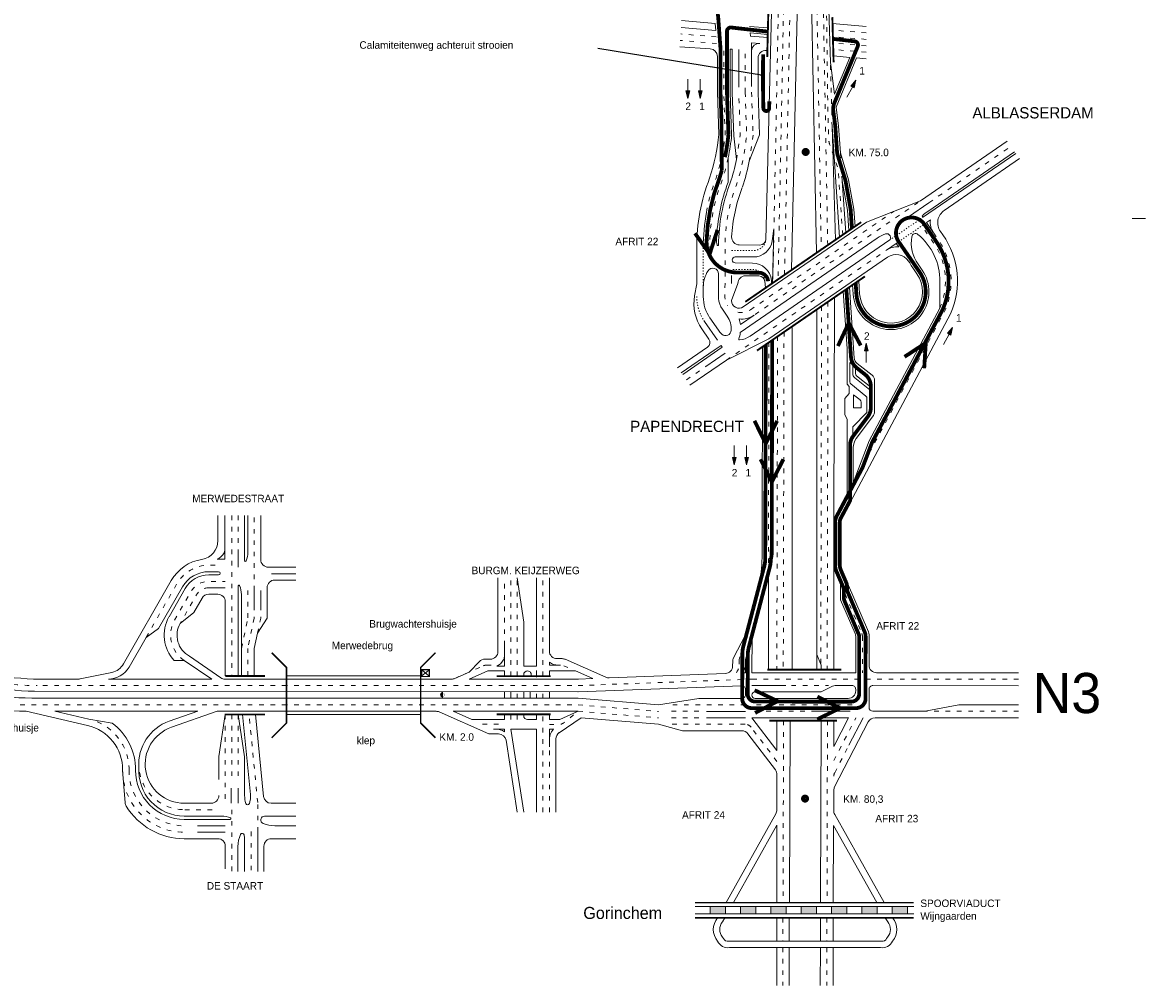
# Model space of a CAD drawing. Header units: metres. Extents: x 534 to 4572, y -2348 to -1612.
# Tile 5 of 6: x 4276 to 4572, y -2174 to -1920. Entities that reach past the tile are written whole.
import ezdxf

# ---------------------------------------------------------------- set-up
doc = ezdxf.new("R2010")
doc.units = ezdxf.units.M
doc.linetypes.add('ACAD_ISO03W100', pattern=[30, 12, -18])
doc.linetypes.add('DASHED2', pattern=[0.375, 0.25, -0.125])
doc.layers.get('0').update_dxf_attribs({"lineweight": 0})
for name, color, linetype, lineweight in [('Deelstreep 1-1', 8, 'DASHED2', 0), ('deelstrepen', 8, 'ACAD_ISO03W100', 0), ('Kader', 7, 'Continuous', 0), ('Kunstwerk', 7, 'Continuous', 0), ('RW-MARK', 7, 'Continuous', 0), ('Spoorweg solid', 7, 'Continuous', 0), ('Strooi NIET', 10, 'Continuous', 0), ('Strooi WEL', 90, 'Continuous', 0), ('Text', 7, 'Continuous', 0)]:
    doc.layers.add(name, color=color, linetype=linetype, lineweight=lineweight)
doc.dimstyles.get("Standard").update_dxf_attribs({"dimtxt": 0.18, "dimasz": 0.18, "dimexe": 0.18, "dimexo": 0.0625, "dimgap": 0.09, "dimtad": 0, "dimtih": 1, "dimtoh": 1, "dimdec": 4, "dimzin": 0, "dimdsep": 46, "dimtxsty": 'Standard', "dimcen": 0.09, "dimadec": 0, "dimazin": 0, "dimtfac": 1, "dimtdec": 4, "dimtofl": 0, "dimtmove": 0, "dimatfit": 3, "dimfxl": 0, "dimtolj": 1, "dimtzin": 0, "dimarcsym": 0})

# ---------------------------------------------------------------- blocks, each defined once
blk = doc.blocks.new('Pijl 2')
at = {"layer": 'Strooi NIET'}
blk.add_hatch(color=256, dxfattribs=at).paths.add_polyline_path([(-0.25, 0), (-0.75, -2), (0.25, -2)])
blk.add_line((-0.25, -2), (-0.25, -5.09), dxfattribs=at)
blk.add_lwpolyline([(-0.75, -2), (-0.25, 0), (0.25, -2)], close=True, dxfattribs=at)

msp = doc.modelspace()

# ---------------------------------------------------------------- hatches: boundary and pattern name
at = {"layer": 'Spoorweg solid'}
h = msp.add_hatch(color=256, dxfattribs=at)
h.paths.add_polyline_path([(4461.16, -2153.56), (4457.16, -2153.56), (4457.16, -2155.56), (4461.16, -2155.56)])
h.paths.add_polyline_path([(4469.16, -2155.56), (4469.16, -2153.56), (4465.16, -2153.56), (4465.16, -2155.56)])
h.paths.add_polyline_path([(4473.16, -2153.56), (4473.16, -2155.56), (4477.16, -2155.56), (4477.16, -2153.56)])
h.paths.add_polyline_path([(4481.16, -2153.56), (4481.16, -2155.56), (4485.16, -2155.56), (4485.16, -2153.56)])
h.paths.add_polyline_path([(4489.16, -2153.56), (4489.16, -2155.56), (4493.16, -2155.56), (4493.16, -2153.56)])
h.paths.add_polyline_path([(4501.16, -2155.56), (4501.16, -2153.56), (4497.16, -2153.56), (4497.16, -2155.56)])
h.paths.add_polyline_path([(4505.16, -2153.56), (4505.16, -2155.56), (4509.16, -2155.56), (4509.16, -2153.56)])

# ---------------------------------------------------------------- linework, layer by layer
at = {"layer": 'Deelstreep 1-1', "linetype": 'ACAD_ISO03W100', "ltscale": 0.025}
for p, q in [((4513.35, -1971.69), (4504.26, -1977.94)), ((4506.22, -1978.65), (4514.17, -1973.19)), ((4455.31, -1979.81), (4455.31, -1990.21))]:
    msp.add_line(p, q, dxfattribs=at)
at = {"layer": 'Deelstreep 1-1', "linetype": 'ACAD_ISO03W100', "ltscale": 0.025, "flags": 128}
for points in [[(4462.77, -1980.55), (4468.55, -1980.55, 0.373797), (4471.82, -1977.71)], [(4471.56, -1988.56, 0.388632), (4468.28, -1985.55), (4462.74, -1985.55)]]:
    msp.add_lwpolyline(points, format="xyb", dxfattribs=at)
at = {"layer": 'Deelstreep 1-1', "linetype": 'ACAD_ISO03W100', "ltscale": 0.025}
msp.add_arc((4465.29, -1992.64), 11.7, 180, 214.5099, dxfattribs=at)
at = {"layer": 'deelstrepen', "linetype": 'ACAD_ISO03W100', "ltscale": 0.1}
for p, q in [((4476.54, -1914.06), (4475.04, -1988.14)), ((4476.73, -1986.97), (4478.23, -1914.06)), ((4485.26, -1914.06), (4486.43, -1980.3)), ((4488.13, -1979.13), (4486.94, -1914.06)), ((4475.1, -1917.88), (4473.65, -1989.09)), ((4458.7, -1924.21), (4449.36, -1923.42)), ((4498.24, -1923.14), (4489.45, -1922.41)), ((4498.24, -1924.84), (4489.49, -1924.11)), ((4458.81, -1925.92), (4449.25, -1925.12)), ((4466.37, -1938.84), (4466.37, -1927.5)), ((4498.24, -1926.55), (4489.54, -1925.82)), ((4498.24, -1928.25), (4489.58, -1927.52)), ((4489.28, -1947.85), (4488.83, -1930.95)), ((4468.06, -1938.79), (4468.43, -1950.1)), ((4491.96, -1962.15), (4491.46, -1954.79)), ((4468.95, -1997.41), (4512.59, -1967.41)), ((4467.75, -1996.18), (4505.46, -1970.25)), ((4486.5, -1995.24), (4486.3, -2091.12)), ((4488.2, -1994.07), (4487.99, -2091.12)), ((4476.6, -2002.04), (4476.41, -2091.12)), ((4472.63, -2004.77), (4472.5, -2065.39)), ((4474.91, -2003.21), (4474.71, -2091.12)), ((4450.85, -2014.66), (4455.96, -2011.15)), ((4330.97, -2050.43), (4330.97, -2092.77)), ((4332.66, -2050.43), (4332.66, -2060.07)), ((4336.9, -2070.21), (4336.9, -2050.43)), ((4402.86, -2084.67), (4402.86, -2066.92)), ((4404.56, -2092.81), (4404.56, -2066.92)), ((4406.26, -2092.81), (4406.26, -2066.92)), ((4413.04, -2092.81), (4413.04, -2066.92)), ((4335.21, -2070.21), (4335.21, -2077.49)), ((4336.9, -2074.21), (4336.9, -2077.49)), ((4338.6, -2074.21), (4338.6, -2077.49)), ((4333.51, -2085.49), (4335.21, -2077.49)), ((4336.9, -2077.49), (4335.21, -2085.49)), ((4337.73, -2081.49), (4338.6, -2077.49)), ((4468.17, -2081.92), (4466.46, -2088.44)), ((4335.21, -2085.49), (4335.21, -2092.77)), ((4389.77, -2093.44), (4397.39, -2090.07)), ((4398.2, -2089.9), (4399.41, -2089.9)), ((4418.5, -2090.07), (4420.67, -2091.03)), ((4422.33, -2095.31), (4468.14, -2093.61)), ((4538.41, -2093.61), (4468.14, -2093.61)), ((4345.38, -2095.31), (4279.68, -2095.31)), ((4478.56, -2095.31), (4488.29, -2095.31)), ((4406.26, -2098.66), (4406.26, -2096.91)), ((4411.34, -2098.66), (4411.34, -2096.91)), ((4413.04, -2098.66), (4413.04, -2096.92)), ((4422.33, -2100.4), (4443.54, -2102.13)), ((4422.33, -2102.09), (4443.54, -2103.82)), ((4466.45, -2100.4), (4445.54, -2100.4)), ((4454.15, -2102.09), (4445.54, -2102.09)), ((4494.09, -2102.09), (4468.14, -2102.09)), ((4329.27, -2102.94), (4329.27, -2126.34)), ((4332.66, -2102.94), (4332.66, -2120.34)), ((4337.8, -2126.18), (4335.52, -2102.94)), ((4397.12, -2105.52), (4402.86, -2105.52)), ((4406.26, -2104.26), (4406.26, -2102.89)), ((4413.04, -2128.66), (4413.04, -2102.89)), ((4454.15, -2103.82), (4445.54, -2103.82)), ((4466.33, -2105.51), (4445.54, -2105.51)), ((4476.48, -2104.59), (4476.35, -2152.56)), ((4488.06, -2104.59), (4487.94, -2152.56)), ((4489.73, -2115.06), (4495.55, -2103.8)), ((4474.72, -2115.29), (4467.92, -2106.31)), ((4489.97, -2118.29), (4493.72, -2111.05)), ((4414.74, -2128.66), (4414.74, -2111.88)), ((4337.8, -2133.84), (4337.8, -2126.18)), ((4325.79, -2128.04), (4318.44, -2128.04)), ((4336.1, -2133.84), (4336.1, -2144.39)), ((4476.31, -2156.56), (4476.29, -2162.76)), ((4487.9, -2156.56), (4487.88, -2162.76)), ((4476.29, -2164.43), (4476.27, -2174.43)), ((4487.88, -2164.43), (4487.86, -2174.43))]:
    msp.add_line(p, q, dxfattribs=at)
at = {"layer": 'deelstrepen', "linetype": 'ACAD_ISO03W100', "ltscale": 0.1, "flags": 128}
for points in [[(4345.38, -2100.4), (4277.5, -2100.4, -0.090262), (4256.36, -2096.55, -0.025047), (4250.85, -2094.15, -0.08775), (4234.03, -2081.75), (4179.88, -2024.83, 0.078307), (4130.47, -1986.95), (4058.59, -1947.89, 0.047368), (4023.81, -1933.06), (3945.11, -1907.99), (3908.42, -1895.89, -0.306108), (3881.03, -1860.46), (3874.91, -1764.97)], [(4456.14, -1970.45, -0.046747), (4458.69, -1961.42, 0.054066), (4461.09, -1950.01), (4460.71, -1938.84), (4460.71, -1927.41)], [(4466.37, -1938.84), (4466.74, -1950.15, -0.057357), (4464.05, -1963.22, 0.094673), (4461.06, -1979.7), (4461.06, -1984.85), (4461.03, -1992.24), (4461.03, -1993.05, 0.126781), (4461.77, -1995.07)], [(4461.87, -1956.09, -0.027372), (4460.29, -1961.99, 0.093929), (4457.01, -1979.8)], [(4517.67, -1995.78, 0.271904), (4515.66, -1978.01), (4512.92, -1974.04)], [(4494.87, -2041.86), (4519, -1996.48, 0.265246), (4517.07, -1977.4), (4516.05, -1975.91)], [(4308.37, -2082.63), (4316.5, -2068.44, -0.268837), (4324.91, -2063.56), (4327.11, -2063.56)], [(4318.37, -2088.67, -0.393623), (4315.89, -2078.05), (4320.18, -2070.55, -0.268837), (4324.91, -2067.81), (4329.27, -2067.81)], [(4324.91, -2069.51, 0.268837), (4321.66, -2071.4), (4317.37, -2078.89)], [(4414.73, -2105.56), (4417.25, -2105.56, 0.168762), (4418.49, -2105.13), (4422.33, -2102.09)]]:
    msp.add_lwpolyline(points, format="xyb", dxfattribs=at)
for points in [[(4464.08, -1956.56), (4465.04, -1950.21), (4464.67, -1938.9)], [(4468.43, -1950.1), (4467.45, -1957)], [(4514.82, -1967.94), (4536.41, -1953.09)], [(4461.39, -2009.47), (4468.19, -2004.79), (4503.64, -1980.43)], [(4420.63, -2095.31), (4369.05, -2095.31), (4343.68, -2095.31)], [(4420.63, -2100.4), (4369.05, -2100.4), (4343.68, -2100.4)], [(4494.54, -2100.4), (4468.14, -2100.4)], [(4538.41, -2102.1), (4513.79, -2102.1)], [(4330.97, -2102.94), (4330.97, -2120.34)], [(4330.97, -2128.04), (4330.97, -2144.39)]]:
    msp.add_lwpolyline(points, dxfattribs=at)
at = {"layer": 'deelstrepen', "linetype": 'ACAD_ISO03W100', "ltscale": 0.1}
msp.add_lwpolyline([(4489.78, -2051.42), (4489.77, -2064.3)], dxfattribs=at)
for points in [[(4491.53, -2068.37), (4497.11, -2081.54, -0.10082), (4497.27, -2082.33), (4497.27, -2091.92)], [(4466.47, -2081.92), (4464.76, -2088.44), (4464.76, -2089.62, -0.15414), (4464.03, -2091.92)], [(4293.27, -2104.15, -0.351626), (4303.89, -2117.62, 0.416706), (4318.44, -2132.29)]]:
    msp.add_lwpolyline(points, format="xyb", dxfattribs=at)
for centre, radius, start, end in [((4465.31, -1992.63), 4.3, 258.6849, 304.5099), ((4398.2, -2091.9), 2, 90, 113.8704), ((4279.68, -2035.31), 60, 249.6603, 270), ((4466.33, -2107.51), 2, 37.1511, 90), ((4318.44, -2117.74), 16.25, 179.5129, 270), ((4318.44, -2116.04), 12, 175.9381, 270), ((4491.74, -2119.21), 2, 152.6347, 179.7665)]:
    msp.add_arc(centre, radius, start, end, dxfattribs=at)
at = {"layer": 'Kader', "color": 253}
msp.add_line((4568.41, -1972.14), (4571.94, -1972.14), dxfattribs=at)
at = {"layer": 'Kunstwerk'}
for p, q in [((4345.38, -2092.77), (4380.8, -2092.77)), ((4345.38, -2102.94), (4380.8, -2102.94))]:
    msp.add_line(p, q, dxfattribs=at)
for points, const_width in [([(4472.49, -1916.71), (4472.17, -1929.47)], 0.5), ([(4489.35, -1918.99), (4489.68, -1930.93)], 0.5), ([(4466.39, -1994.08), (4496.96, -1973.06)], 0.5), ([(4469.48, -2006.94), (4497.93, -1987.38)], 0.5), ([(4341.51, -2109.07), (4345.38, -2105.2), (4345.38, -2090.51), (4341.51, -2086.64)], 0.4), ([(4384.67, -2086.64), (4380.8, -2090.51), (4380.8, -2105.2), (4384.67, -2109.07)], 0.4), ([(4491.74, -2091.12), (4472.2, -2091.12)], 0.5), ([(4329.27, -2092.77), (4339.75, -2092.77)], 0.5), ([(4400.86, -2092.81), (4415.04, -2092.81)], 0.5), ([(4339.75, -2102.94), (4329.12, -2102.94)], 0.5), ([(4400.86, -2102.89), (4415.04, -2102.89)], 0.5), ([(4490.57, -2104.59), (4472.72, -2104.59)], 0.5), ([(4453.16, -2156.56), (4510.81, -2156.56)], 0.4)]:
    msp.add_lwpolyline(points, dxfattribs=dict(at, const_width=const_width))
msp.add_lwpolyline([(4453.16, -2152.56, 0.4, 0.4, 0), (4510.81, -2152.56, 0.4, 0.4, 0)], format="xyseb", dxfattribs=at)
at = {"layer": 'RW-MARK'}
for p, q in [((4473.41, -1914.06), (4471.82, -1977.71)), ((4458.59, -1922.5), (4449.48, -1921.73)), ((4458.48, -1920.65), (4449.61, -1919.91)), ((4458.48, -1920.65), (4458.59, -1922.5)), ((4472.37, -1921.82), (4467.53, -1921.41)), ((4498.24, -1921.44), (4489.4, -1920.7)), ((4472.32, -1923.52), (4467.68, -1923.13)), ((4467.68, -1923.13), (4467.75, -1923.99)), ((4472.3, -1924.37), (4467.75, -1923.99)), ((4457.15, -1927.33), (4449.13, -1926.81)), ((4462.41, -1938.85), (4462.41, -1927.44)), ((4462.41, -1927.44), (4462.97, -1927.44)), ((4462.97, -1938.96), (4462.97, -1927.44)), ((4464.67, -1937.43), (4464.67, -1927.51)), ((4470.23, -1925.9), (4468.06, -1925.72)), ((4468.06, -1937.32), (4468.06, -1925.72)), ((4472.22, -1927.77), (4471.92, -1927.74)), ((4459.02, -1938.84), (4459.02, -1929.33)), ((4469.76, -1938.73), (4469.76, -1929.74)), ((4493.93, -1929.59), (4489.63, -1929.23)), ((4493.93, -1929.59), (4489.9, -1939.34)), ((4495.71, -1929.74), (4490.34, -1942.74)), ((4498.24, -1929.95), (4495.71, -1929.74)), ((4459.02, -1938.78), (4459.4, -1949.9)), ((4462.97, -1938.96), (4463.34, -1950.26)), ((4469.76, -1938.73), (4470.13, -1950.04)), ((4464.08, -1956.56), (4463.34, -1950.26)), ((4470.13, -1950.04), (4467.45, -1957)), ((4514.51, -1970.21), (4537.4, -1954.47)), ((4461.9, -1962.51), (4461.87, -1956.09)), ((4513.35, -1971.69), (4537.73, -1954.93)), ((4512.58, -1967.41), (4498.32, -1973.1)), ((4514.82, -1967.94), (4509.44, -1971.63)), ((4514.17, -1973.19), (4515.2, -1972.48)), ((4465.86, -1995.41), (4498.32, -1973.1)), ((4473.5, -1977.95), (4473.94, -1974.85)), ((4473.94, -1974.85), (4473.56, -1989.15)), ((4516.05, -1975.91), (4514.17, -1973.19)), ((4467.64, -2003.12), (4504.26, -1977.94)), ((4453.59, -1979.8), (4453.59, -1989.37)), ((4470.23, -1979.09), (4464.79, -1979.05)), ((4503.64, -1980.43), (4506.22, -1978.65)), ((4506.85, -1979.56), (4506.22, -1978.65)), ((4463.73, -1982.21), (4468.55, -1982.25)), ((4468.28, -1983.85), (4463.73, -1983.81)), ((4472.63, -2003.8), (4503.89, -1982.31)), ((4509.45, -1983.33), (4509.76, -1983.78)), ((4459.34, -1986.7), (4459.34, -1993.18)), ((4453.59, -1989.37), (4453.03, -1992.52)), ((4455.31, -1990.21), (4455.31, -1992.68)), ((4462.73, -1993.76), (4464.43, -1989.21)), ((4471.56, -1988.56), (4471.73, -1990.41)), ((4473.26, -1988.41), (4473.34, -1989.3)), ((4517.67, -1995.78), (4517.72, -1988.71)), ((4489.9, -1992.9), (4489.77, -2051.44)), ((4460.37, -1996.03), (4461.65, -1997.89)), ((4485.24, -1996.1), (4485.24, -2091.12)), ((4457.05, -1998.32), (4459.29, -2001.58)), ((4468.71, -1997.58), (4465.11, -2000.05)), ((4454.9, -2001.19), (4456.8, -2003.95)), ((4455.65, -1999.27), (4459.05, -2004.22)), ((4478.74, -2000.57), (4478.74, -2091.12)), ((4472.63, -2003.8), (4461.39, -2009.47)), ((4448.48, -2011.49), (4456.41, -2006.04)), ((4449.88, -2013.26), (4460.33, -2006.08)), ((4455.96, -2011.15), (4461.07, -2007.64)), ((4460.01, -2005.62), (4460.33, -2006.08)), ((4470.93, -2005.94), (4470.81, -2061.56)), ((4493.26, -2015.81), (4493.26, -2006.47)), ((4451.78, -2016.08), (4461.39, -2009.47)), ((4493.97, -2015.2), (4493.97, -2010.08)), ((4494.74, -2010.69), (4493.97, -2010.08)), ((4494.74, -2013.01), (4494.74, -2010.69)), ((4495.44, -2013.01), (4495.44, -2011.24)), ((4499.5, -2016.56), (4495.71, -2013.57)), ((4493.26, -2015.81), (4493.8, -2016.41)), ((4493.8, -2016.41), (4493.8, -2018.3)), ((4498.2, -2018.95), (4494.24, -2015.75)), ((4499.23, -2017.25), (4495.27, -2014.12)), ((4499.5, -2014.79), (4499.5, -2016.56)), ((4500.49, -2014.79), (4500.49, -2023.06)), ((4492.67, -2019.57), (4493.8, -2018.3)), ((4492.67, -2023.91), (4492.67, -2019.57)), ((4494.96, -2022.08), (4494.96, -2018.63)), ((4496.66, -2019.97), (4494.96, -2018.63)), ((4498.47, -2019.5), (4498.47, -2023.27)), ((4496.93, -2022.08), (4494.96, -2022.08)), ((4496.93, -2020.53), (4496.93, -2022.08)), ((4493.27, -2025.07), (4492.67, -2023.91)), ((4493.27, -2044.37), (4493.27, -2025.07)), ((4498.47, -2023.27), (4494.73, -2027.05)), ((4500.16, -2024.07), (4495.65, -2030.16)), ((4494.73, -2027.05), (4494.73, -2029.64)), ((4494.87, -2032.54), (4494.87, -2041.86)), ((4489.77, -2051.44), (4493.03, -2045.31)), ((4329.14, -2061.99), (4329.14, -2050.43)), ((4334.36, -2050.43), (4334.36, -2062.35)), ((4335.21, -2050.43), (4335.21, -2060.11)), ((4338.6, -2062.07), (4338.6, -2050.43)), ((4332.66, -2060.07), (4332.66, -2064.07)), ((4327.11, -2061.99), (4329.14, -2061.99)), ((4340.6, -2064.07), (4347.85, -2064.07)), ((4489.77, -2064.3), (4489.75, -2091.12)), ((4489.77, -2064.3), (4491.53, -2068.37)), ((4341.48, -2065.83), (4347.85, -2065.83)), ((4401.16, -2086.34), (4401.16, -2066.92)), ((4406.26, -2066.92), (4407.95, -2078.54)), ((4411.34, -2090.16), (4411.34, -2066.92)), ((4414.73, -2086.2), (4414.73, -2066.92)), ((4472.5, -2065.39), (4468.23, -2081.67)), ((4472.5, -2065.39), (4472.5, -2091.12)), ((4491.69, -2064.46), (4498.87, -2081.11)), ((4324.91, -2069.51), (4329.27, -2069.51)), ((4332.66, -2069.02), (4332.66, -2092.77)), ((4336.9, -2074.21), (4336.9, -2070.21)), ((4338.6, -2074.21), (4338.6, -2070.21)), ((4340.3, -2069.47), (4340.3, -2077.49)), ((4342.3, -2067.47), (4347.85, -2067.47)), ((4469.83, -2069.1), (4466.53, -2081.7)), ((4491.53, -2068.37), (4491.52, -2072.65)), ((4333.51, -2071.26), (4333.51, -2092.77)), ((4491.52, -2072.65), (4495.35, -2081.54)), ((4317.37, -2078.89), (4320.99, -2075.99)), ((4337.73, -2081.49), (4340.3, -2077.49)), ((4407.95, -2090.16), (4407.95, -2078.54)), ((4311.67, -2080.29), (4308.37, -2082.63)), ((4336.9, -2085.49), (4337.73, -2081.49)), ((4499.03, -2081.9), (4499.02, -2089.92)), ((4402.86, -2084.67), (4402.86, -2090.16)), ((4466.37, -2082.12), (4463.29, -2088.01)), ((4468.17, -2082.17), (4468.14, -2091.92)), ((4495.51, -2082.33), (4495.51, -2091.92)), ((4319.8, -2087.55), (4328.08, -2093.26)), ((4336.9, -2085.49), (4336.9, -2092.77)), ((4485.24, -2087.14), (4486.36, -2089.91)), ((4318.37, -2088.67), (4315.76, -2088.67)), ((4318.37, -2088.67), (4325.75, -2093.61)), ((4393.58, -2091.76), (4396.28, -2088.96)), ((4397.72, -2088.34), (4399.16, -2088.34)), ((4400.83, -2090.16), (4402.86, -2090.16)), ((4407.95, -2090.16), (4411.34, -2090.16)), ((4414.73, -2089.9), (4414.73, -2089.16)), ((4417.69, -2089.9), (4414.73, -2089.9)), ((4418.07, -2088.2), (4416.73, -2088.2)), ((4429.63, -2093.13), (4418.88, -2088.37)), ((4463.07, -2088.93), (4463.06, -2090.13)), ((4466.46, -2088.44), (4466.45, -2091.92)), ((4486.36, -2089.91), (4486.36, -2091.12)), ((4290.51, -2093.61), (4280.41, -2093.61)), ((4290.95, -2093.57), (4299.36, -2091.82)), ((4325.75, -2093.61), (4298.42, -2093.61)), ((4380.8, -2093.61), (4329.21, -2093.61)), ((4388.96, -2093.61), (4380.8, -2093.61)), ((4382.88, -2091.33), (4381.1, -2092.77)), ((4382.93, -2092.7), (4381.18, -2091.24)), ((4393.58, -2091.76), (4389.77, -2093.44)), ((4393.58, -2093.61), (4398.46, -2091.45)), ((4422.29, -2093.61), (4393.58, -2093.61)), ((4398.46, -2091.45), (4402.86, -2091.45)), ((4402.86, -2092.81), (4402.86, -2091.45)), ((4407.95, -2092.81), (4407.95, -2092.45)), ((4411.34, -2093.07), (4411.34, -2091.33)), ((4421.64, -2091.45), (4414.73, -2091.45)), ((4414.73, -2092.81), (4414.73, -2091.45)), ((4426.19, -2093.47), (4421.64, -2091.45)), ((4422.37, -2093.61), (4426.19, -2093.47)), ((4430.52, -2093.3), (4461.14, -2092.12)), ((4466.45, -2091.92), (4465.73, -2091.92)), ((4495.51, -2091.92), (4468.14, -2091.92)), ((4538.41, -2091.92), (4501.02, -2091.92)), ((4380.8, -2096.89), (4278.96, -2096.78)), ((4465.41, -2095.41), (4422.32, -2096.93)), ((4466.45, -2096.4), (4466.45, -2097.69)), ((4468.14, -2095.31), (4477.07, -2095.31)), ((4499.02, -2096.31), (4499.02, -2101.09)), ((4538.41, -2095.35), (4500.02, -2095.31)), ((4380.8, -2098.65), (4278.23, -2098.6)), ((4422.24, -2096.93), (4380.8, -2096.88)), ((4422.34, -2098.66), (4380.8, -2098.64)), ((4402.86, -2098.66), (4402.86, -2096.91)), ((4404.56, -2098.66), (4404.56, -2096.91)), ((4407.95, -2098.66), (4407.95, -2096.91)), ((4409.65, -2098.66), (4409.65, -2096.91)), ((4414.73, -2098.66), (4414.73, -2096.92)), ((4422.33, -2098.66), (4443.54, -2100.4)), ((4443.54, -2100.4), (4454.15, -2098.68)), ((4465.45, -2098.69), (4454.15, -2098.68)), ((4486.36, -2096.98), (4468.97, -2096.96)), ((4493.51, -2098.69), (4468.97, -2098.68)), ((4276.77, -2102.09), (4292.89, -2105.81)), ((4321.98, -2102.09), (4284.33, -2102.09)), ((4284.33, -2102.09), (4293.27, -2104.15)), ((4314.48, -2104.71), (4321.98, -2102.09)), ((4315.04, -2106.32), (4327.14, -2102.09)), ((4380.8, -2102.09), (4327.14, -2102.09)), ((4384.87, -2102.09), (4380.8, -2102.09)), ((4385.68, -2102.26), (4398.73, -2108.04)), ((4389.39, -2102.09), (4394.27, -2104.26)), ((4422.33, -2102.09), (4389.39, -2102.09)), ((4422.33, -2102.09), (4417.44, -2104.26)), ((4456.15, -2102.11), (4466.45, -2102.11)), ((4485.21, -2102.09), (4494.09, -2102.09)), ((4500.02, -2102.09), (4513.82, -2102.09)), ((4513.82, -2102.09), (4522.74, -2100.4)), ((4522.74, -2100.4), (4538.41, -2100.4)), ((4293.27, -2104.15), (4299.43, -2105.18)), ((4327.57, -2114.04), (4329.27, -2102.94)), ((4332.66, -2102.94), (4334.36, -2114.13)), ((4335.88, -2124.01), (4333.81, -2102.94)), ((4339.35, -2124.54), (4337.23, -2102.94)), ((4394.27, -2104.26), (4402.86, -2104.26)), ((4402.86, -2104.26), (4402.86, -2102.89)), ((4404.56, -2104.26), (4404.56, -2102.89)), ((4407.95, -2103.26), (4407.95, -2102.89)), ((4411.34, -2104.26), (4408.95, -2104.26)), ((4414.73, -2104.26), (4414.73, -2102.89)), ((4417.33, -2107.73), (4423.14, -2103.85)), ((4423.14, -2103.85), (4443.54, -2105.52)), ((4443.54, -2105.52), (4449.84, -2107.21)), ((4456.15, -2103.82), (4466.45, -2103.82)), ((4474.72, -2112.47), (4468.14, -2103.79)), ((4493.65, -2103.79), (4468.14, -2103.79)), ((4474.72, -2112.47), (4474.72, -2104.59)), ((4478.18, -2104.59), (4478.05, -2152.56)), ((4486.37, -2104.59), (4486.24, -2152.56)), ((4489.7, -2111.42), (4493.65, -2103.79)), ((4489.7, -2104.59), (4489.7, -2111.42)), ((4489.95, -2122.02), (4498.83, -2104.87)), ((4493.72, -2111.05), (4497.46, -2103.81)), ((4538.41, -2103.79), (4500.61, -2103.79)), ((4398.73, -2108.04), (4401.35, -2108.04)), ((4399.97, -2106.78), (4402.86, -2106.78)), ((4402.86, -2106.78), (4402.86, -2107.51)), ((4404.56, -2106.78), (4411.34, -2106.78)), ((4404.56, -2106.78), (4407.95, -2128.66)), ((4411.34, -2128.66), (4411.34, -2106.78)), ((4411.34, -2127.44), (4411.34, -2108.08)), ((4465.48, -2107.21), (4449.84, -2107.21)), ((4474.32, -2117.57), (4467.07, -2108)), ((4403.32, -2109.73), (4406.26, -2128.66)), ((4416.44, -2128.66), (4416.44, -2109.39)), ((4334.36, -2114.13), (4334.36, -2124.29)), ((4302.19, -2117.6), (4302.83, -2126.21)), ((4474.72, -2128.13), (4474.73, -2118.78)), ((4330.84, -2122.34), (4330.84, -2126.34)), ((4332.66, -2122.34), (4332.66, -2126.34)), ((4489.71, -2128.33), (4489.73, -2122.93)), ((4325.57, -2126.34), (4318.44, -2126.34)), ((4347.85, -2126.34), (4341.34, -2126.34)), ((4461.31, -2152.56), (4474.47, -2129.11)), ((4503, -2152.56), (4489.96, -2129.32)), ((4328.31, -2129.74), (4318.44, -2129.74)), ((4330.55, -2130.59), (4318.44, -2130.59)), ((4329.27, -2132.29), (4321.92, -2132.29)), ((4339.64, -2129.74), (4347.85, -2129.74)), ((4342.36, -2132.29), (4347.85, -2132.29)), ((4474.71, -2132.13), (4474.71, -2152.56)), ((4489.64, -2132.21), (4489.6, -2152.56)), ((4329.27, -2133.99), (4321.92, -2133.99)), ((4337.8, -2133.84), (4337.8, -2144.39)), ((4327.27, -2135.69), (4318.44, -2135.69)), ((4332.61, -2137.74), (4332.61, -2144.39)), ((4334.31, -2135.74), (4334.31, -2144.39)), ((4339.45, -2137.69), (4339.45, -2144.39)), ((4341.45, -2135.69), (4347.85, -2135.69)), ((4457.16, -2153.56), (4457.16, -2155.56)), ((4461.16, -2153.56), (4461.16, -2155.56)), ((4465.16, -2153.56), (4465.16, -2155.56)), ((4469.16, -2153.56), (4469.16, -2155.56)), ((4473.16, -2153.56), (4473.16, -2155.56)), ((4477.16, -2153.56), (4477.16, -2155.56)), ((4481.16, -2153.56), (4481.16, -2155.56)), ((4485.16, -2153.56), (4485.16, -2155.56)), ((4489.16, -2153.56), (4489.16, -2155.56)), ((4493.16, -2153.56), (4493.16, -2155.56)), ((4497.16, -2153.56), (4497.16, -2155.56)), ((4501.16, -2153.56), (4501.16, -2155.56)), ((4505.16, -2153.56), (4505.16, -2155.56)), ((4509.16, -2153.56), (4509.16, -2155.56)), ((4474.71, -2156.56), (4474.71, -2162.76)), ((4478, -2156.56), (4477.99, -2162.76)), ((4486.2, -2156.56), (4486.19, -2162.76)), ((4489.59, -2156.56), (4489.58, -2162.76)), ((4502.32, -2162.76), (4461.99, -2162.76)), ((4502.05, -2164.43), (4462.26, -2164.43)), ((4474.71, -2164.43), (4474.71, -2174.43)), ((4477.99, -2164.43), (4477.96, -2174.43)), ((4486.18, -2164.43), (4486.16, -2174.43)), ((4489.57, -2164.43), (4489.55, -2174.43))]:
    msp.add_line(p, q, dxfattribs=at)
at = {"layer": 'RW-MARK', "linetype": 'ACAD_ISO03W100', "ltscale": 0.35}
msp.add_line((4462.73, -1987.17), (4462.73, -1989.21), dxfattribs=at)
at = {"layer": 'RW-MARK', "linetype": 'ACAD_ISO03W100', "ltscale": 0.5}
for p, q in [((4411.34, -2104.26), (4411.34, -2102.89)), ((4417.44, -2104.26), (4414.73, -2104.26)), ((4414.74, -2106.78), (4415.86, -2106.78)), ((4414.74, -2106.78), (4414.74, -2111.5)), ((4327.57, -2114.04), (4327.57, -2124.34)), ((4329.27, -2137.69), (4329.27, -2144.39))]:
    msp.add_line(p, q, dxfattribs=at)
at = {"layer": 'RW-MARK', "flags": 128}
for points in [[(4462.41, -1938.85), (4462.79, -1950.06, -0.027372), (4461.87, -1956.09)], [(4491.53, -2063.67), (4491.54, -2052.23, -0.122611), (4491.77, -2051.3), (4520.53, -1997.23, 0.265858), (4518.47, -1976.42), (4517.84, -1975.52, -0.414654), (4518.87, -1969.95), (4538.71, -1956.31)], [(4456.14, -1970.45, 0.046747), (4455.31, -1979.81)]]:
    msp.add_lwpolyline(points, format="xyb", dxfattribs=at)
for points in [[(4512.59, -1967.41), (4535.42, -1951.72)], [(4465.05, -2002.15), (4501.21, -1977.29)], [(4449.5, -2012.84), (4458.19, -2006.87), (4460.01, -2005.62)]]:
    msp.add_lwpolyline(points, dxfattribs=at)
at = {"layer": 'RW-MARK'}
for points in [[(4466.43, -1987.21), (4469.97, -1987.25, -0.388632), (4471.56, -1988.71)], [(4299.36, -2091.82, 0.214593), (4302.41, -2089.6), (4315.02, -2067.6, -0.22663), (4323.11, -2062.01, 0.368361), (4327.32, -2057.07), (4327.32, -2050.43)], [(4311.67, -2080.29), (4317.97, -2069.29, -0.268837), (4324.91, -2065.26), (4327.51, -2065.26)], [(4314.42, -2077.2), (4318.71, -2069.71, -0.268837), (4324.91, -2066.11), (4327.51, -2066.11)], [(4320.99, -2075.99), (4323.13, -2072.25, -0.268837), (4324.91, -2071.21), (4327.27, -2071.21, -0.414214), (4329.27, -2073.21), (4329.27, -2092.77)], [(4298.42, -2093.61, 0.268837), (4303.89, -2090.45), (4308.37, -2082.63)], [(4495.51, -2096.69), (4495.51, -2096.31, 0.414214), (4494.51, -2095.31), (4490.11, -2095.31, 0.115071), (4489.4, -2095.47), (4486.36, -2096.98)], [(4462.26, -2164.43, -0.340206), (4459.1, -2162.72, -0.36489), (4459.07, -2156.56)], [(4461.99, -2162.76, -0.340206), (4460.65, -2162.03), (4460.39, -2161.63, -0.36489), (4460.37, -2157.64), (4461.02, -2156.56)], [(4502.05, -2164.43, 0.340206), (4505.21, -2162.72, 0.36489), (4505.24, -2156.56)], [(4502.32, -2162.76, 0.340206), (4503.66, -2162.03), (4503.92, -2161.63, 0.36489), (4503.94, -2157.64), (4503.3, -2156.56)]]:
    msp.add_lwpolyline(points, format="xyb", dxfattribs=at)
for points in [[(4494.87, -2041.86), (4499.05, -2030.79), (4517.67, -1995.78)], [(4463.26, -2152.56), (4474.71, -2132.13)], [(4501.05, -2152.56), (4489.64, -2132.21)], [(4453.16, -2153.56), (4510.81, -2153.56)], [(4453.16, -2155.56), (4510.81, -2155.56)]]:
    msp.add_lwpolyline(points, dxfattribs=at)
at = {"layer": 'RW-MARK', "const_width": 0.339, "flags": 128}
msp.add_lwpolyline([(4381.01, -2092.91), (4383.1, -2092.91), (4383.1, -2091.13), (4381.01, -2091.13)], close=True, dxfattribs=at)
at = {"layer": 'RW-MARK'}
for centre, radius, start, end in [((4457.02, -1929.33), 2, 0, 86.2592), ((4470.06, -1927.89), 2, 85.2069, 180), ((4471.76, -1929.74), 2, 85.2069, 180), ((4405.59, -1944.66), 54.07, 341.8954, 354.4386), ((4407.29, -1944.66), 58.02, 341.8954, 348.167), ((4409.46, -1945.24), 59.17, 341.7763, 348.5333), ((4503.91, -1979.63), 50.33, 158.8338, 180.1906), ((4505.63, -1979.36), 46.86, 158.9365, 177.8333), ((4505.65, -1979.36), 46.32, 158.9079, 179.638), ((4505.65, -1979.36), 42.93, 158.9079, 176.7649), ((4513.24, -1971.52), 0.2, 135.0444, 304.5099), ((4520.17, -1978.45), 10, 124.5099, 135.0444), ((4520.16, -1973.07), 5, 173.142, 214.596), ((4464.8, -1977.81), 6, 177.8333, 192.474), ((4464.79, -1977.05), 2, 176.7649, 270), ((4468.55, -1977.25), 5, 270, 351.9824), ((4470.23, -1977.49), 1.6, 270, 351.9824), ((4506.87, -1985.54), 10, 110.685, 124.5099), ((4503.7, -1977.12), 1, 304.5099, 110.685), ((4511.28, -1977.05), 1, 50.4867, 171.0797), ((4501.76, -1988.59), 15.96, 359.5971, 50.4867), ((4459.14, -1979.06), 0.2, 192.474, 359.638), ((4506.47, -1984.55), 5, 85.6047, 124.5099), ((4463.73, -1983.01), 0.8, 90, 270), ((4468.28, -1988.85), 5, 5.0491, 90), ((4506.16, -1985.61), 4, 34.617, 124.5099), ((4463.31, -1990.21), 8, 147.3353, 180), ((4457.84, -1986.7), 1.5, 0, 147.3353), ((4466.43, -1989.21), 2, 90, 180), ((4464.55, -1994.57), 11.7, 169.9226, 214.5099), ((4465.31, -1992.68), 10, 180, 214.5099), ((4465.31, -1992.63), 6, 185.2182, 214.5099), ((4456.7, -2001.29), 6, 357.389, 34.5099), ((4465.31, -1992.63), 6, 264.7936, 304.5099), ((4456.7, -2001.29), 8.5, 8.378, 18.3968), ((4464.24, -1998.18), 6, 214.5099, 227.5552), ((4461.2, -2001.5), 1.5, 227.5552, 357.389), ((4455.56, -2004.8), 1.5, 304.5099, 34.5099), ((4464.86, -2003.94), 0.2, 159.1039, 276.1484), ((4459.07, -2001.73), 6, 339.1039, 355.9588), ((4464.24, -1998.18), 6, 276.1484, 304.5099), ((4496.15, -2013.01), 1.41, 180, 231.7063), ((4496.15, -2013.01), 0.706, 180, 231.7063), ((4498.79, -2014.79), 1.7, 0, 51.7063), ((4494.67, -2015.2), 0.706, 180, 231.7063), ((4498.79, -2014.79), 0.706, 0, 51.7063), ((4497.77, -2019.5), 0.706, 0, 51.7063), ((4498.79, -2017.8), 0.706, 0, 51.7063), ((4496.22, -2020.53), 0.706, 0, 51.7063), ((4498.79, -2023.06), 0.706, 323.5018, 0), ((4498.79, -2023.06), 1.7, 323.5018, 0), ((4498.87, -2032.54), 4, 143.5018, 180), ((4491.27, -2044.37), 2, 331.995, 0), ((4491.27, -2044.37), 2, 331.995, 0), ((4325.54, -2058.44), 3.88, 293.8674, 328.6042), ((4327.14, -2059.42), 2, 328.6042, 0), ((4329.21, -2060.11), 6, 337.2816, 0), ((4334.56, -2062.35), 0.2, 180, 337.2816), ((4340.6, -2062.07), 2, 180, 270), ((4440.81, -2061.5), 30, 345.315, 359.8728), ((4493.53, -2063.67), 2, 179.9558, 203.3181), ((4493.53, -2063.67), 2, 179.9558, 203.3181), ((4327.51, -2065.69), 0.425, 270, 90), ((4332.86, -2069.02), 0.2, 22.7184, 180), ((4327.51, -2071.26), 6, 0, 22.7184), ((4342.3, -2069.47), 2, 90, 180), ((4322.83, -2082.02), 9.7, 150.1898, 223.2205), ((4322.83, -2082.02), 6.3, 150.1898, 241.2722), ((4464.59, -2081.19), 2, 332.4395, 345.315), ((4470.17, -2082.18), 2, 165.315, 179.8728), ((4493.51, -2082.33), 2, 359.9558, 23.3181), ((4497.03, -2081.9), 2, 359.9558, 23.3181), ((4280.41, -2033.61), 60, 244.0162, 270), ((4399.16, -2086.34), 2, 270, 0), ((4400.86, -2087.59), 2, 328.6042, 0), ((4416.73, -2086.2), 2, 180, 270), ((4279.02, -2036.78), 60, 243.859, 269.9399), ((4397.72, -2090.34), 2, 90, 136.0673), ((4399.26, -2086.61), 3.88, 293.8674, 328.6042), ((4417.04, -2085.9), 4, 234.8223, 270), ((4461.06, -2090.12), 2, 272.2008, 359.8728), ((4465.07, -2088.93), 2, 152.4395, 179.8728), ((4462.45, -2089.62), 4, 324.8223, 359.8728), ((4501.02, -2089.92), 2, 179.9558, 270), ((4278.26, -2038.6), 60, 243.7442, 269.9722), ((4290.51, -2091.61), 2, 270, 282.4637), ((4329.21, -2091.61), 2, 235.3823, 270), ((4388.96, -2091.61), 2, 270, 293.8704), ((4408.95, -2092.45), 1, 90, 180), ((4408.95, -2092.45), 1, 338.6761, 90), ((4422.29, -2091.61), 2, 270, 272.2008), ((4430.44, -2091.3), 2, 246.1296, 272.2008), ((4276.77, -2042.09), 60, 243.5337, 270), ((4465.45, -2096.4), 1, 0, 92.0219), ((4493.51, -2096.69), 2, 269.9722, 0), ((4500.02, -2096.31), 1, 89.9399, 180), ((4422.24, -2094.93), 2, 269.9399, 272.0219), ((4465.45, -2097.69), 1, 269.9722, 0), ((4469, -2097.82), 0.861, 92.5647, 267.4353), ((4384.87, -2104.09), 2, 66.1296, 90), ((4500.02, -2101.09), 1, 180, 270), ((4290.19, -2117.5), 15.4, 359.5129, 53.1313), ((4318.44, -2116.04), 12, 109.2646, 184.0619), ((4408.95, -2103.26), 1, 180, 270), ((4500.61, -2105.79), 2, 90, 152.6347), ((4290.19, -2117.5), 12, 359.5129, 77.0049), ((4318.44, -2116.04), 10.3, 109.2646, 270), ((4400.56, -2110.78), 4, 54.8223, 90), ((4401.35, -2110.04), 2, 8.8072, 90), ((4418.44, -2109.39), 2, 123.7093, 180), ((4465.48, -2109.21), 2, 37.1511, 90), ((4318.44, -2117.74), 12, 175.9381, 270), ((4472.73, -2118.78), 2, 359.97, 37.1511), ((4318.44, -2117.74), 12.85, 179.5129, 270), ((4491.73, -2122.94), 2, 152.6347, 179.7665), ((4304.82, -2126.06), 2, 184.2761, 211.4156), ((4342.36, -2124.29), 8, 180, 195.5516), ((4335.13, -2126.3), 0.5, 195.5516, 341.8773), ((4329.91, -2124.59), 6, 341.8773, 5.6057), ((4341.34, -2124.34), 2, 185.6057, 270), ((4318.44, -2117.74), 17.95, 211.4156, 270), ((4472.72, -2128.13), 2, 330.7148, 359.97), ((4491.71, -2128.34), 2, 179.7665, 209.2852), ((4328.31, -2135.74), 6, 67.2816, 90), ((4330.55, -2130.39), 0.2, 270, 67.2816), ((4339.64, -2130.74), 1, 90, 247.1358), ((4342.36, -2124.29), 8, 247.1358, 270), ((4340.61, -2137.74), 8, 156.7234, 180), ((4333.72, -2134.78), 0.5, 10.0922, 156.7234), ((4328.31, -2135.74), 6, 0, 10.0922), ((4341.45, -2137.69), 2, 90, 180)]:
    msp.add_arc(centre, radius, start, end, dxfattribs=at)
at = {"layer": 'RW-MARK', "ltscale": 0.35}
msp.add_arc((4464.73, -1993.76), 2, 180, 304.5099, dxfattribs=at)
at = {"layer": 'RW-MARK', "ltscale": 0.1}
msp.add_arc((4418.07, -2090.2), 2, 66.1296, 90, dxfattribs=at)
at = {"layer": 'RW-MARK', "linetype": 'ACAD_ISO03W100', "ltscale": 0.5}
msp.add_arc((4418.74, -2109.56), 4, 135.9635, 180, dxfattribs=at)
at = {"layer": 'RW-MARK', "ltscale": 0.5}
for centre, start, end in [((4325.57, -2124.34), 270, 0), ((4327.27, -2137.69), 0, 90)]:
    msp.add_arc(centre, 2, start, end, dxfattribs=at)
at = {"layer": 'Spoorweg solid'}
for p, q in [((4478.6, -1985.68), (4480.14, -1914.06)), ((4483.82, -1914.06), (4485.14, -1981.19)), ((4488.37, -1914.06), (4488.83, -1930.95)), ((4490.16, -1977.74), (4489.28, -1947.85)), ((4489.28, -1947.85), (4491.26, -1976.98)), ((4491.96, -1962.15), (4492.89, -1975.86)), ((4493.86, -1990.18), (4495.13, -2008.9)), ((4492.23, -1991.3), (4493.26, -2006.47)), ((4499.84, -2013.46), (4495.88, -2010.33))]:
    msp.add_line(p, q, dxfattribs=at)
for points in [[(4488.83, -1930.95), (4489.9, -1939.34)], [(4490.34, -1942.74), (4490.98, -1947.73), (4491.46, -1954.79), (4493.63, -1961.86), (4495.02, -1969.67), (4495.33, -1974.18)], [(4491.96, -1962.15), (4493.33, -1969.88), (4493.7, -1975.3)]]:
    msp.add_lwpolyline(points, dxfattribs=at)
for points in [[(4494.67, -1989.62), (4494.84, -1992.09, 1.311916), (4513.05, -1985.73), (4511.94, -1984.13, -0.192286), (4510.29, -1976.9)], [(4496.3, -1988.5), (4496.54, -1991.97, 1.311916), (4511.65, -1986.69), (4510.54, -1985.1, -0.032721), (4509.76, -1983.78)]]:
    msp.add_lwpolyline(points, format="xyb", dxfattribs=at)
msp.add_arc((4497.12, -2008.76), 2, 183.882, 231.7063, dxfattribs=at)
at = {"layer": 'Strooi NIET', "linetype": 'ACAD_ISO03W100', "ltscale": 0.1, "const_width": 1, "flags": 128}
for points in [[(4470.52, -1819.51), (4469.26, -1823.76), (4466.93, -1834.24), (4454.58, -1832.25), (4452.43, -1838.26, 0.004576), (4453.4, -1856.77), (4456.42, -1875.28), (4456.09, -1890.96), (4459.27, -1919.31), (4459.86, -1927.41), (4459.86, -1938.86), (4460.11, -1946.33), (4460.19, -1959.4, -0.010933), (4459.49, -1961.7, 0.085137), (4456.18, -1978.1, 0.419474), (4464.09, -1986.33), (4469.97, -1986.4, -0.388008), (4472.41, -1988.64, -0.388008)], [(4461.56, -1927.42), (4461.56, -1938.88), (4461.94, -1950.04, -0.027119), (4461.04, -1955.92, -0.027119)], [(4494.02, -2041.86), (4494.02, -2046.55), (4491.55, -2051.18, 0.122611), (4491.29, -2052.23), (4491.28, -2063.31, 0.102292), (4491.61, -2064.89), (4493.02, -2068.17, -0.102292), (4493.22, -2069.17), (4493.22, -2069.69, 0.10082), (4493.42, -2070.66), (4497.9, -2081.21, -0.10082), (4498.12, -2082.33), (4498.11, -2098.75, -0.413987), (4495.61, -2101.25), (4468.08, -2101.25, -0.414864), (4465.58, -2098.74), (4465.61, -2086.97, -0.063606), (4465.87, -2084.96), (4471.39, -2063.88, 0.063606), (4471.65, -2061.87), (4471.78, -2005.36)], [(4473.48, -2004.19), (4473.36, -2060.11, -0.063606), (4473.1, -2062.12)]]:
    msp.add_lwpolyline(points, format="xyb", dxfattribs=at)
at = {"layer": 'Strooi NIET', "linetype": 'ACAD_ISO03W100', "ltscale": 0.1, "flags": 128}
msp.add_lwpolyline([(4492.07, -1976.42), (4490.93, -1959.61, 0.06611), (4490.72, -1958.57), (4488.62, -1952.47, -0.075796), (4488.4, -1951.28), (4488.14, -1942.33), (4487.78, -1914.04), (4487.51, -1900.03), (4487.51, -1894.53)], format="xyb", dxfattribs=at)
at = {"layer": 'Strooi NIET', "const_width": 1}
for points in [[(4459.05, -1975.1), (4457, -1981.48), (4453.12, -1976)], [(4474.8, -2025.48), (4471.78, -2031.47), (4468.81, -2025.46)], [(4476.42, -2035.63), (4473.4, -2041.62), (4470.42, -2035.61)], [(4485.41, -2098.21), (4491.38, -2101.26), (4485.36, -2104.21)]]:
    msp.add_lwpolyline(points, dxfattribs=at)
at = {"layer": 'Strooi WEL', "const_width": 1}
for points in [[(4461.56, -1927.42), (4461.56, -1922.71, -0.447203), (4462.67, -1921.72), (4472.34, -1922.8)], [(4489.51, -1924.72), (4495.22, -1925.36, -0.499034), (4496.03, -1926.73), (4489.87, -1941.64, 0.130629), (4489.6, -1943.68), (4490.13, -1947.81), (4490.58, -1954.49, 0.057736), (4490.75, -1955.39), (4492.73, -1961.82, -0.030545), (4492.85, -1962.3), (4494.18, -1969.78), (4494.51, -1974.74)], [(4472.73, -1941.21), (4472.69, -1943.01, -0.975088), (4471.16, -1943.01, -0.010375), (4471.09, -1928.76, -12.268423)], [(4495.49, -1989.06), (4495.69, -1992.03, 1.311916), (4512.35, -1986.21), (4506.84, -1978.23)], [(4493.04, -1990.74), (4494.26, -2008.63, 0.211755), (4495.77, -2011.5), (4497.98, -2013.25, -0.229519), (4499.5, -2016.39), (4499.5, -2021.96, -0.162581), (4498.7, -2024.36), (4494.82, -2029.52, 0.162581), (4494.02, -2031.92), (4494.02, -2041.86)]]:
    msp.add_lwpolyline(points, format="xyb", dxfattribs=at)
at = {"layer": 'Strooi WEL', "const_width": 1, "flags": 128}
msp.add_lwpolyline([(4473.1, -2062.12), (4473.1, -2062.12, -0.063606), (4472.84, -2064.13), (4467.31, -2085.22, 0.063606), (4467.05, -2087.23), (4467.02, -2097.52, 0.414722), (4469.02, -2099.53), (4494.41, -2099.54, 0.41413), (4496.41, -2097.54), (4496.42, -2082.32, 0.10082), (4496.33, -2081.87), (4492.57, -2073.01, -0.10082), (4492.37, -2072.03), (4492.37, -2070.22, 0.102292), (4492.17, -2069.23), (4490.41, -2065.14, -0.102292), (4490.08, -2063.55), (4490.09, -2052.23, -0.122611), (4490.49, -2050.62), (4497.32, -2037.78), (4499.83, -2031.14), (4518.42, -1996.18, 0.271654), (4516.32, -1977.57), (4513.59, -1973.61, 1.005346), (4506.86, -1978.26)], format="xyb", dxfattribs=at)
at = {"layer": 'Strooi WEL', "const_width": 1}
for points in [[(4490.82, -2005.75), (4493.66, -1999.67), (4496.82, -2005.59)], [(4508.38, -2008.59), (4513.99, -2004.91), (4513.57, -2011.6)], [(4468.85, -2096.53), (4474.91, -2099.41), (4468.97, -2102.53)]]:
    msp.add_lwpolyline(points, dxfattribs=at)
at = {"layer": 'Text', "linetype": 'Continuous', "const_width": 1.02, "flags": 128}
for points in [[(4482.31, -1954, 1), (4482.31, -1955.1, 1)], [(4482.15, -2124.57, 1), (4482.15, -2125.67, 1)]]:
    msp.add_lwpolyline(points, format="xyb", close=True, dxfattribs=at)
at = {"layer": 'Text', "linetype": 'Continuous', "flags": 128}
msp.add_lwpolyline([(4386.71, -2097.51, 1.13, 1.13, 1), (4386.71, -2097.96, 0.396, 0.396, 1)], format="xyseb", close=True, dxfattribs=at)

# ---------------------------------------------------------------- block references
at = {"layer": 'Strooi NIET'}
for p, rotation in [((4451, -1940.45), 180), ((4454.27, -1940.45), 180), ((4495.79, -1935.77), 331.6845796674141), ((4521.29, -2000.96), 331.6845796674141), ((4463.23, -2037.11), 180), ((4466.49, -2037.11), 180)]:
    msp.add_blockref('Pijl 2', p, dxfattribs=dict(at, rotation=rotation))
msp.add_blockref('Pijl 2', (4498.55, -2004.98), dxfattribs=at)

# ---------------------------------------------------------------- texts
msp.add_text('Calamiteitenweg achteruit strooien', height=1.9781).set_placement((4364.64, -1927.32))
at = {"layer": 'Text', "linetype": 'Continuous'}
for s, height, p in [('1', 1.98, (4496.46, -1934.12)), ('2', 1.98, (4450.59, -1943.49)), ('1', 1.98, (4454.21, -1943.49)), ('ALBLASSERDAM', 2.9672, (4526.29, -1945.7)), ('KM. 75.0', 1.978, (4493.65, -1955.66)), ('AFRIT 22', 1.978, (4432.14, -1979.15)), ('1', 1.98, (4521.96, -1999.31)), ('2', 1.98, (4497.69, -2004.09)), ('PAPENDRECHT', 2.9672, (4436.03, -2028.42)), ('2', 1.98, (4462.82, -2040.14)), ('1', 1.98, (4466.44, -2040.14)), ('MERWEDESTRAAT', 1.9781, (4320.53, -2046.95)), ('BURGM. KEIJZERWEG', 1.9781, (4394.21, -2065.92)), ('Brugwachtershuisje', 1.9781, (4367.24, -2080.01)), ('AFRIT 22', 1.978, (4500.93, -2080.55)), ('Merwedebrug', 1.9781, (4357.33, -2085.71)), ('N3', 10.597, (4542.13, -2102.57)), ('Brugwachtershuisje', 1.9781, (4257.03, -2107.42)), ('klep', 1.978, (4363.9, -2110.77)), ('KM. 2.0', 1.978, (4385.72, -2109.87)), ('KM. 80,3', 1.978, (4492.22, -2126.23)), ('AFRIT 24', 1.978, (4449.71, -2130.42)), ('AFRIT 23', 1.978, (4500.69, -2131.38)), ('DE STAART', 1.978, (4324.39, -2149.11)), ('SPOORVIADUCT', 1.9781, (4512.55, -2153.73)), ('Wijngaarden', 1.9781, (4512.55, -2157.06))]:
    msp.add_text(s, height=height, dxfattribs=at).set_placement(p)
at = {"layer": 'Text', "linetype": 'Continuous', "insert": (4423.67, -2153.69), "char_height": 3.179, "width": 4.3868, "attachment_point": 1}
msp.add_mtext('Gorinchem', dxfattribs=at)

# ---------------------------------------------------------------- leaders
msp.add_leader([(4471.19, -1934.39), (4427.46, -1927.23)], dimstyle='Standard', override={"dimasz": 0.9, "dimgap": 0.09, "dimtad": 0})

doc.saveas('drawing.dxf')
